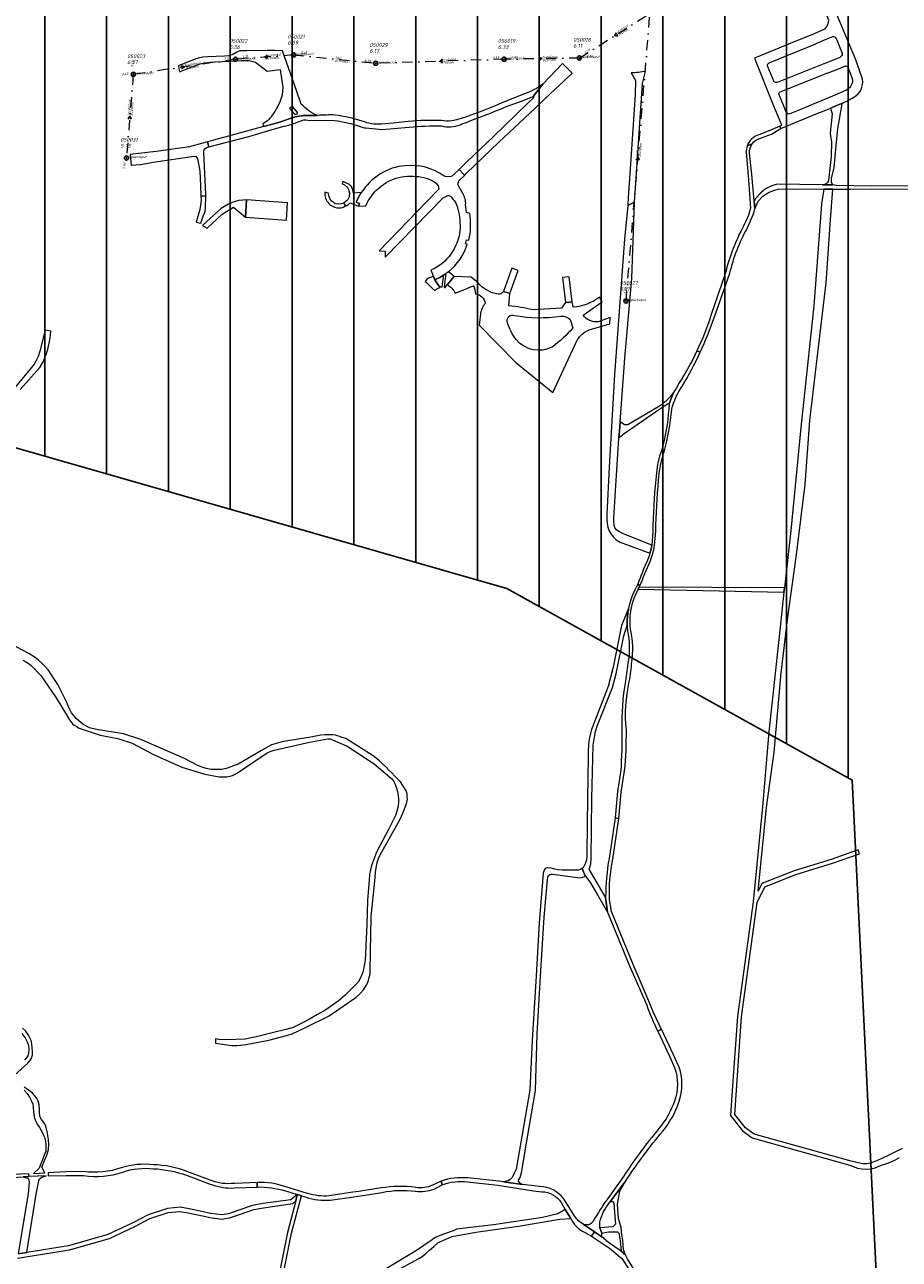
# Model space of a CAD drawing. Extents: x 148869 to 161638, y 453607 to 469810.
# Tile 141 of 256: x 151730 to 152154, y 462735 to 463334. Entities that reach past the tile are written whole.
import ezdxf

# ---------------------------------------------------------------- set-up
doc = ezdxf.new("R2010")
doc.units = 0
doc.header["$PDMODE"] = 32
doc.header["$PDSIZE"] = 2
doc.linetypes.add('RI-VWA', pattern=[11, 5, -3, 0, -3])
doc.layers.get('0').update_dxf_attribs({"linetype": 'CONTINUOUS'})
doc.layers.get('DEFPOINTS').update_dxf_attribs({"linetype": 'CONTINUOUS'})
doc.layers.add('2024', color=160, linetype='CONTINUOUS')
doc.layers.add('2024 hatch', color=160, linetype='CONTINUOUS')
for name, color, linetype, lineweight in [('B-OI-RI-STROOMRICHTING-S', 252, 'CONTINUOUS', 25), ('B-OI-RI-VWA-BOB-T18', 34, 'CONTINUOUS', 18), ('B-OI-RI-VWA-DIAMETER-T18', 34, 'CONTINUOUS', 18), ('B-OI-RI-VWA-MATERIAAL-T18', 34, 'CONTINUOUS', 18), ('B-OI-RI-VWA_PUTDEKSELHOOGTE-T25', 34, 'CONTINUOUS', 25), ('B-OI-RI-VWA_PUTNUMMER-T25', 34, 'CONTINUOUS', 25), ('B-OI-RI-VWA_RIOOLPUT-S', 34, 'CONTINUOUS', 25), ('B-OI-RI-VWA_TRANSPORTLEIDING-G', 34, 'RI-VWA', 18), ('B-RO-VH-VERHARDING_ASFALT-GV', 251, 'CONTINUOUS', 18), ('B-RO-VH-VERHARDING_FUNDERING_ZAND-GV', 251, 'CONTINUOUS', 18), ('B-RO-VH-VERHARDING_HALFVERHARDING-GV', 251, 'CONTINUOUS', 18), ('B-RO-VH-VERHARDING_HALFVERHARDING_GRIND-GV', 251, 'CONTINUOUS', 18)]:
    doc.layers.add(name, color=color, linetype=linetype, lineweight=lineweight)
doc.styles.add('NLCS-ISO-M500-T18_CURSIEF', font='NLCS-ISO.ttf', dxfattribs={"oblique": 15, "height": 0.9})
doc.styles.add('NLCS-ISO-M750-T25_CURSIEF', font='NLCS-ISO.ttf', dxfattribs={"oblique": 15, "height": 1.875})

# ---------------------------------------------------------------- blocks, each defined once
blk = doc.blocks.new('ACMAP_ANN_TEMPLATE_vwa-diam')
at = {"color": 0, "linetype": 'ByBlock', "style": 'NLCS-ISO-M500-T18_CURSIEF', "oblique": 15}
blk.add_attdef('vwa-diam', (0.3, -1.3), '', height=1.2, dxfattribs=at)
blk = doc.blocks.new('ACMAP_ANN_TEMPLATE_vwa-materiaal')
at = {"color": 0, "linetype": 'ByBlock', "style": 'NLCS-ISO-M500-T18_CURSIEF', "oblique": 15}
blk.add_attdef('vwa-mat', (0.3, 0.2), '', height=1.2, dxfattribs=at)
blk = doc.blocks.new('ACMAP_ANN_TEMPLATE_vwa-nap-l')
at = {"color": 0, "linetype": 'ByBlock', "style": 'NLCS-ISO-M500-T18_CURSIEF', "oblique": 15}
blk.add_attdef('vwa-nap-l', (3.3, 0.2), '', height=1.2, dxfattribs=at)
blk = doc.blocks.new('ACMAP_ANN_TEMPLATE_vwa-nap-r')
at = {"color": 0, "linetype": 'ByBlock', "style": 'NLCS-ISO-M500-T18_CURSIEF', "oblique": 15}
blk.add_attdef('vwa-nap-r', (-5.6, 0.2), '', height=1.2, dxfattribs=at)
blk = doc.blocks.new('ACMAP_ANN_TEMPLATE_type knoop')
at = {"layer": 'DEFPOINTS', "style": 'NLCS-ISO-M500-T18_CURSIEF', "oblique": 15}
blk.add_attdef('type_knoop', (0, 0), '', height=1.2, dxfattribs=at)
blk = doc.blocks.new('ACMAP_ANN_TEMPLATE_vwa-puth')
at = {"color": 0, "linetype": 'ByBlock', "style": 'NLCS-ISO-M750-T25_CURSIEF', "oblique": 15}
blk.add_attdef('vwa-puth', (-3, 5), '', height=1.88, dxfattribs=at)
blk = doc.blocks.new('ACMAP_ANN_TEMPLATE_vwa-putnr')
at = {"color": 0, "linetype": 'ByBlock', "style": 'NLCS-ISO-M750-T25_CURSIEF', "oblique": 15}
blk.add_attdef('vaw-putnr', (-3, 7.9), '', height=1.88, dxfattribs=at)

msp = doc.modelspace()

# ---------------------------------------------------------------- hatches: boundary and pattern name
at = {"layer": '2024 hatch'}
h = msp.add_hatch(dxfattribs=at)
h.set_pattern_fill('ANSI31', color=256, scale=29.988, angle=45)
h.set_pattern_definition([(90, (0, 0), (-29.988, 0), [])])
h.paths.add_polyline_path([(153060.97, 462471.33), (152787.39, 462332.45), (152683.96, 462314.58), (152571.59, 462395.32), (152563.82, 462406.18), (152398.44, 462422.66), (152151.13, 462555.77), (152130.97, 462967.46), (151963.51, 463060.43), (151619.43, 463158.93), (151635.54, 463357.09), (152009.16, 463977.93), (152157.72, 463944.62), (152280.12, 463919.12), (152508.66, 464143.59), (152698.68, 463896.62), (152536.72, 463732.43), (152656.87, 463588.89), (152658.63, 463316.61), (152691.32, 463187.08), (152688.32, 463085.82), (152689.17, 463075.64), (152721.38, 462998.51), (152757.48, 462725.88), (152775.44, 462698.77), (152933.57, 462680.1)])

# ---------------------------------------------------------------- linework, layer by layer
at = {"layer": '2024', "flags": 128}
msp.add_lwpolyline([(152151.13, 462555.77), (152130.97, 462967.46), (151963.51, 463060.43), (151619.43, 463158.93)], dxfattribs=at)
at = {"layer": 'B-OI-RI-STROOMRICHTING-S', "color": 251}
for points in [[(152016.62, 463330.06), (152015.79, 463328.68), (152017.39, 463328.84)], [(151847.3, 463319.11), (151845.92, 463318.29), (151847.39, 463317.67)], [(151805.48, 463314.06), (151807.01, 463313.55), (151805.68, 463312.63)], [(151932.35, 463317.04), (151930.92, 463316.28), (151932.39, 463315.6)], [(151978.92, 463318.24), (151980.38, 463317.54), (151978.95, 463316.8)], [(151779.71, 463288.21), (151780.55, 463289.59), (151781.14, 463288.1)], [(152026.27, 463268.34), (152027.1, 463269.72), (152027.7, 463268.23)]]:
    msp.add_lwpolyline(points, dxfattribs=at)
at = {"layer": 'B-OI-RI-VWA_RIOOLPUT-S'}
for p in [(151860.01, 463319.34), (151831.82, 463317.23), (151899.79, 463315.3), (151962.08, 463317.25), (151998.68, 463317.83), (151782.2, 463309.88), (151778.9, 463269.3), (152021.3, 463199.91)]:
    msp.add_point(p, dxfattribs=at)
at = {"layer": 'B-OI-RI-VWA_TRANSPORTLEIDING-G', "color": 251}
for p, q in [((151998.68, 463317.83), (152032.91, 463339.53)), ((152021.3, 463199.91), (152032.91, 463339.53)), ((151860.01, 463319.34), (151831.82, 463317.23)), ((151860.01, 463319.34), (151899.79, 463315.3)), ((151831.82, 463317.23), (151782.2, 463309.88)), ((151962.08, 463317.25), (151899.79, 463315.3)), ((151998.68, 463317.83), (151962.08, 463317.25)), ((151782.2, 463309.88), (151778.9, 463269.3))]:
    msp.add_line(p, q, dxfattribs=at)
at = {"layer": 'B-RO-VH-VERHARDING_ASFALT-GV', "flags": 128}
for points in [[(152136.06, 463307.6), (152132.81, 463316.92), (152122.02, 463342.83), (152117.58, 463341.02), (152118.04, 463339.27), (152118.72, 463338.44), (152119.56, 463336.37)], [(152117.53, 463331.8), (152112.55, 463329.64), (152100.98, 463324.91), (152083.59, 463317.77), (152092.55, 463295.43), (152096.4, 463286.23), (152096.65, 463285.36), (152096.58, 463285.07), (152095.97, 463284.74), (152096.43, 463283.6), (152114.37, 463291.03), (152117.38, 463292.28), (152120.46, 463293.51), (152125.08, 463295.37)], [(152090.68, 463315.46), (152113.35, 463324.79), (152113.51, 463324.85), (152118.35, 463326.92), (152121.67, 463328.25)], [(152122.95, 463327.67), (152123.51, 463326.7), (152126.02, 463320.59), (152126.21, 463319.98)], [(152093.15, 463306.32), (152089.93, 463314.06)], [(152125.08, 463318.15), (152117.39, 463314.97), (152117.34, 463314.95), (152094.57, 463306.03)], [(152096.05, 463301.48), (152119.2, 463310.57), (152119.36, 463310.63), (152123.53, 463312.23), (152127.5, 463313.86)], [(152128.95, 463313.43), (152130.1, 463310.41), (152131.2, 463307.3), (152131.22, 463306.91)], [(151962.87, 463294.11), (151969.59, 463296.54), (151974.22, 463298.36), (151976.22, 463299.18), (151980.95, 463305.15)], [(152127.75, 463302.1), (152123.7, 463300.24), (152123.52, 463300.2), (152123.47, 463300.18), (152109.89, 463294.54), (152104.77, 463292.37), (152100.84, 463290.7)], [(151972.1, 463300.4), (151961.85, 463296.4), (151961.46, 463296.23), (151961.07, 463296.06)], [(152099.23, 463291.21), (152095.5, 463300.52)], [(151850.35, 463285.92), (151845.39, 463284.58), (151826.59, 463279.5), (151822.31, 463278.26), (151820.11, 463277.63), (151818.26, 463277.13), (151818.88, 463274.73), (151838.24, 463279.73), (151849.64, 463283.17), (151855.41, 463284.77), (151857.63, 463285.31), (151863.14, 463287.26)], [(151866.95, 463287.74), (151879.86, 463287.56)], [(151894.33, 463283.98), (151895.09, 463283.9), (151901.51, 463283.28), (151903.36, 463283.1), (151904.71, 463283.26), (151908.5, 463283.71), (151915.99, 463284.35)], [(151915.61, 463287.07), (151908.37, 463286.28), (151904.49, 463285.97), (151902.58, 463285.81)], [(151901.87, 463261.46), (151899.82, 463260.03), (151898.69, 463259.15), (151897.62, 463258.21), (151896.59, 463257.22), (151895.63, 463256.17)], [(151911.04, 463259.91), (151911.06, 463259.91)], [(151940.11, 463258.22), (151943.03, 463260.92), (151942.8, 463261.17), (151940.34, 463263.82), (151940.32, 463263.81), (151940.15, 463263.65), (151936.55, 463260.3), (151934.2, 463260.2)], [(151930.41, 463254.19), (151929.54, 463253.17), (151901.48, 463224.2), (151904.42, 463224.18), (151904.42, 463221.25), (151932.55, 463250.06), (151934.5, 463250.95)], [(151941.9, 463252.41), (151940, 463255.89)], [(151890.42, 463247.91), (151892, 463247.29), (151891.53, 463245.97), (151895, 463246.04)], [(151945.47, 463242.36), (151943.85, 463242.9), (151943.48, 463246.71)], [(151944.29, 463227.46), (151944, 463227.54), (151943.36, 463227.74), (151943.89, 463229.57), (151945.02, 463229.4)], [(151926.98, 463215.03), (151926.66, 463214.86), (151927.86, 463211.81), (151928.52, 463210.2), (151928.83, 463210.34)], [(151935.21, 463214.2), (151935.25, 463214.23)]]:
    msp.add_lwpolyline(points, dxfattribs=at)
at = {"layer": 'B-RO-VH-VERHARDING_ASFALT-GV'}
for points in [[(152119.56, 463336.37, -0.203269), (152117.53, 463331.8)], [(152121.67, 463328.25, -0.323094), (152122.95, 463327.67)], [(152126.21, 463319.98, -0.230247), (152125.08, 463318.15)], [(152089.93, 463314.06, -0.320077), (152090.68, 463315.46)], [(152127.5, 463313.86, -0.363401), (152128.95, 463313.43)], [(152131.22, 463306.91, -0.286011), (152127.75, 463302.1)], [(152131.87, 463298.83, 0.30846), (152136.06, 463307.6)], [(151980.95, 463305.15, -0.063264), (151972.1, 463300.4)], [(152094.57, 463306.03, -0.222054), (152093.15, 463306.32)], [(152095.5, 463300.52, -0.201364), (152096.05, 463301.48)], [(151961.07, 463296.06, -0.023614), (151941.3, 463288.53)], [(152125.08, 463295.37, 0.004202), (152126.25, 463295.89)], [(152126.25, 463295.89, 0.008458), (152128.15, 463296.81)], [(152128.15, 463296.81, 0.016074), (152131.87, 463298.83)], [(151865.85, 463289.94, 0.083887), (151857.83, 463288.33)], [(151871.65, 463289.95, -0.028252), (151865.85, 463289.94)], [(151880.12, 463290.17, 0.028452), (151871.65, 463289.95)], [(151893.24, 463287.23, 0.046435), (151880.12, 463290.17)], [(151942, 463285.98, 0.010404), (151962.87, 463294.11)], [(152100.84, 463290.7, -0.26217), (152099.23, 463291.21)], [(151857.83, 463288.33, -0.026478), (151850.35, 463285.92)], [(151863.14, 463287.26, -0.147465), (151866.95, 463287.74)], [(151879.86, 463287.56, -0.050123), (151892.34, 463284.62)], [(151892.34, 463284.62, 0.020056), (151894.33, 463283.98)], [(151902.58, 463285.81, -0.124246), (151893.24, 463287.23)], [(151931.76, 463287.48, 0.031411), (151915.61, 463287.07)], [(151915.99, 463284.35, -0.024875), (151931.79, 463284.89)], [(151941.3, 463288.53, -0.142157), (151931.76, 463287.48)], [(151931.79, 463284.89, 0.154908), (151940.8, 463285.45)], [(151940.8, 463285.45, 0.021177), (151942, 463285.98)], [(151914.07, 463265.47, 0.137643), (151902.2, 463261.6)], [(151932.93, 463260.67, 0.184643), (151914.07, 463265.47)], [(151895, 463246.04, -0.227278), (151911.04, 463259.91)], [(151902.2, 463261.6, -0.00885), (151901.87, 463261.46)], [(151911.06, 463259.91, -0.095866), (151922.14, 463260.06)], [(151922.14, 463260.06, -0.069061), (151926.36, 463258.77)], [(151934.2, 463260.2, -0.137328), (151932.93, 463260.67)], [(151895.63, 463256.17, -0.010687), (151892.82, 463252.61)], [(151926.36, 463258.77, -0.049997), (151929.12, 463257.13)], [(151929.12, 463257.13, -0.247107), (151930.41, 463254.19)], [(151940, 463255.89, -0.156397), (151940.11, 463258.22)], [(151892.82, 463252.61, 0.037748), (151890.42, 463247.91)], [(151934.5, 463250.95, -0.313907), (151936.06, 463250.73)], [(151936.06, 463250.73, -0.148164), (151939.73, 463244.48)], [(151943.48, 463246.71, 0.164109), (151941.9, 463252.41)], [(151939.73, 463244.48, -0.080018), (151940.69, 463234)], [(151945.02, 463229.4, 0.097659), (151945.47, 463242.36)], [(151940.69, 463234, -0.262767), (151926.98, 463215.03)], [(151935.25, 463214.23, 0.146937), (151944.29, 463227.46)], [(151928.83, 463210.34, 0.035093), (151932.88, 463212.56)], [(151932.88, 463212.56, 0.009032), (151933.88, 463213.23)], [(151933.88, 463213.23, 0.012231), (151935.21, 463214.2)]]:
    msp.add_lwpolyline(points, format="xyb", dxfattribs=at)
at = {"layer": 'B-RO-VH-VERHARDING_ASFALT-GV', "flags": 128}
for points in [[(151989.07, 463304.66), (151991.16, 463306.58), (151995.23, 463310.52), (151990.53, 463315.11), (151980.95, 463305.15), (151976.22, 463299.18), (151976.55, 463298.66), (151973.67, 463295.85), (151956.95, 463279.77), (151944.07, 463267.47), (151941.9, 463265.3), (151940.34, 463263.82), (151942.8, 463261.17), (151943.03, 463260.92), (151943.89, 463261.92), (151959.52, 463276.94), (151976.98, 463293.36), (151982.01, 463298.23)], [(151780.75, 463271.07), (151781.26, 463265.88), (151785.74, 463266.22), (151792.94, 463267.49), (151810.68, 463270.08), (151812.48, 463270.13), (151812.92, 463269.78), (151813.33, 463269.12), (151814.42, 463262.97), (151814.76, 463255.91), (151815, 463250.84), (151817.46, 463250.95), (151817.49, 463251.54), (151816.46, 463272.05), (151816.51, 463272.72), (151816.62, 463273.26), (151816.97, 463273.76), (151817.54, 463274.22), (151818.28, 463274.58), (151818.88, 463274.73), (151818.26, 463277.13), (151809.54, 463274.81), (151793.35, 463272.49), (151784.75, 463271.51), (151782.03, 463271.2)], [(151812.71, 463238.22), (151815.03, 463237.77), (151816.15, 463241.08), (151816.71, 463242.6), (151817.04, 463243.59), (151817.23, 463244.85), (151817.46, 463250.95), (151815, 463250.84), (151815.1, 463248.85), (151814.43, 463244.3)], [(151856.49, 463239.16), (151857.11, 463247.6), (151837.22, 463249.07), (151836.6, 463240.63)]]:
    msp.add_lwpolyline(points, close=True, dxfattribs=at)
at = {"layer": 'B-RO-VH-VERHARDING_FUNDERING_ZAND-GV', "flags": 128}
for points in [[(151854.56, 463321.24), (151850.71, 463321.53), (151847.45, 463321.54), (151837.3, 463321.34), (151835.81, 463321.34), (151833.94, 463321.24), (151832.42, 463320.74), (151830.56, 463319.52), (151828.45, 463318.86), (151826.46, 463318.7), (151818.37, 463318.41), (151815.93, 463318.24), (151814.41, 463317.99), (151812.61, 463317.37), (151804.17, 463314), (151804.57, 463311.11), (151811.95, 463313.99), (151814.69, 463314.99), (151816.6, 463315.49), (151819.37, 463315.75), (151821.82, 463315.92), (151821.97, 463315.93), (151825.02, 463316.09), (151832.15, 463316.47), (151834.69, 463316.61), (151835.56, 463316.66), (151836.95, 463316.68), (151838.24, 463316.56), (151841.5, 463315.76), (151847.11, 463311.42), (151853.48, 463312.32), (151854.71, 463303.58), (151854.51, 463299.99)], [(151863.73, 463295.51), (151861.33, 463302.06), (151854.56, 463321.24)], [(152022.2, 463246.32), (152025.45, 463247.93), (152025.46, 463248.24), (152025.52, 463249.93), (152029.33, 463305.53), (152030.77, 463311.35)], [(152023.86, 463310.59), (152025.9, 463306.92), (152025.7, 463300.11), (152023.55, 463268.7), (152022.33, 463249.96), (152022.24, 463246.66), (152022.2, 463246.32)], [(152125.08, 463295.37), (152120.46, 463293.51), (152121.34, 463290.72), (152120.27, 463281.39), (152120.46, 463279.93), (152120.99, 463277.15), (152120.78, 463269.97), (152119.76, 463260.01), (152119.31, 463257.95), (152119.11, 463257.45), (152118.56, 463256.9), (152117.67, 463256.53), (152116.66, 463256.35), (152121.59, 463256.27), (152120.95, 463257.38), (152121.01, 463259.34), (152122.21, 463264.64), (152123.49, 463277.14), (152124.12, 463283.45), (152126.19, 463295.54), (152126.25, 463295.89)], [(151860.79, 463290.39), (151858.57, 463292.83)], [(151859.42, 463294.1), (151861.76, 463291.37)], [(151845.01, 463285.85), (151845.39, 463284.58), (151850.35, 463285.92)], [(152155.23, 462788.63), (152148.81, 462785.54), (152145.47, 462783.82), (152142.89, 462782.66), (152140.47, 462781.79), (152138.32, 462781.29), (152136.19, 462781.31), (152130.45, 462782.6), (152083.4, 462795.7), (152079.18, 462798.78), (152074.01, 462805.28), (152077.33, 462852.58), (152084.87, 462908.02), (152088.7, 462915.65), (152103.6, 462921.59), (152121.51, 462927.1), (152134.61, 462931.76), (152133.94, 462933.65), (152120.88, 462929), (152102.93, 462923.47), (152087.25, 462917.22), (152085.43, 462913.59), (152089.49, 462954.23), (152093.2, 462980.97), (152096.55, 463019.52), (152099.87, 463046.6), (152103.83, 463075.7), (152108.26, 463110.84), (152110.49, 463141.93), (152114.63, 463177.47), (152118.35, 463208.71), (152120.51, 463239.38), (152121.68, 463254.19), (152117.21, 463254.22), (152116.17, 463246.9), (152112.46, 463197.54), (152106.14, 463138.62), (152101.28, 463088.62), (152098.16, 463060.7), (152097.93, 463058.68), (152096.04, 463041.72), (152090.62, 462990.93), (152087.5, 462954.45), (152082.9, 462908.42), (152075.34, 462852.78), (152072.98, 462819.1), (152071.96, 462804.64), (152077.79, 462797.33), (152082.52, 462793.87), (152129.91, 462780.67), (152133.59, 462779.23), (152135.75, 462778.86), (152138.49, 462778.75), (152140.16, 462778.88), (152142.12, 462779.34), (152145.32, 462780.59), (152148.36, 462781.53), (152151.65, 462783.09), (152154.06, 462784.4)], [(152165.11, 463255.89), (152140.35, 463255.69), (152123.23, 463256.02), (152121.59, 463256.27), (152116.66, 463256.35), (152094.69, 463256.56), (152091.98, 463255.8), (152089.01, 463254.28), (152086.49, 463252.33), (152084.2, 463249.89), (152083.46, 463248.55), (152083.79, 463244.62), (152085.46, 463248.37), (152087.69, 463250.8), (152090.71, 463252.8), (152093.32, 463253.76), (152095.33, 463254.27), (152098.44, 463254.33), (152117.21, 463254.22), (152121.68, 463254.19), (152130.1, 463254.14), (152161.79, 463254.39)], [(152033.84, 463081.38), (152020.36, 463086.72), (152018.14, 463087.86), (152016.89, 463088.81), (152015.93, 463089.89), (152015.48, 463091.36), (152015.33, 463092.98), (152015.32, 463094.77), (152016.52, 463112.84), (152017.88, 463133.37), (152018.23, 463138.76), (152018.41, 463141.29), (152020.65, 463172.19), (152024.17, 463210.82), (152025.45, 463247.93), (152022.2, 463246.32), (152020.57, 463230), (152015.71, 463164.29), (152013.12, 463119.34), (152012.02, 463096.27), (152012.05, 463093.82), (152012.15, 463091.95), (152012.52, 463090.11), (152013.13, 463088.38), (152014.08, 463086.72), (152015.04, 463085.42), (152016.5, 463084.01), (152018.39, 463082.85), (152032.92, 463077.65)], [(151727.36, 463157.02), (151736.85, 463167.74), (151738.27, 463170.12), (151739.06, 463172.06), (151739.87, 463174.01), (151740.7, 463176.49), (151741.42, 463179.4), (151741.91, 463182.04), (151741.99, 463183.4), (151742, 463183.53), (151742.18, 463185.35), (151739.39, 463185.79), (151736.82, 463175.55), (151736.01, 463173), (151735.06, 463171.02), (151734.1, 463169.31), (151732.87, 463167.61), (151720.2, 463152.43)], [(152038.11, 463147.88), (152041.79, 463150.18), (152042.24, 463150.01), (152044.27, 463155.48)], [(152037.48, 463148.9), (152022.16, 463139.88), (152020.52, 463139.92), (152018.41, 463141.29), (152018.23, 463138.76), (152017.88, 463133.37), (152018.77, 463134.29), (152020.37, 463135.68), (152038.11, 463147.88)], [(152027.16, 463060.14), (152097.93, 463058.68), (152098.16, 463060.7), (152027.67, 463061.11)], [(152022.55, 463050.77), (152019.1, 463042.52), (152015.11, 463022.32), (152012.62, 463012.85), (152005.68, 462994.95), (152005.11, 462993.61), (152004.5, 462992.08), (152004.01, 462990.13), (152003.44, 462987.26), (152003.04, 462984.74), (152002.89, 462981.55), (152002.84, 462978.5), (152002.54, 462958.65), (152002.31, 462932.3), (152002.29, 462930.38), (152002.18, 462928.85), (152001.7, 462927.22), (152000.89, 462925.57), (152000.08, 462924.6), (152001.54, 462921.04)], [(152001.54, 462921.04), (152003.76, 462918.04), (152007.52, 462911.84), (152012.32, 462903.38), (152011.4, 462910.64), (152003.39, 462924.18), (152003.67, 462925.05), (152004.15, 462926.91), (152004.38, 462929.45), (152004.7, 462958.58), (152005.34, 462984.44), (152005.78, 462987.25), (152006.08, 462989.28), (152006.55, 462991.12), (152007.46, 462994.04), (152014.79, 463012.45), (152016.49, 463019.1), (152020.27, 463037.53), (152021.82, 463042.63)], [(151728.66, 463025.73), (151730.14, 463024.87), (151731.77, 463023.81), (151732.86, 463022.87), (151737.38, 463018.15), (151744.79, 463007.43), (151751.24, 462996.74), (151752.17, 462995.42), (151752.76, 462994.76), (151753.54, 462994.17), (151754.68, 462993.43), (151755.87, 462992.72), (151766.13, 462989.27), (151774.77, 462987.6), (151781.59, 462985.32), (151792.08, 462979.96), (151805.84, 462973.77), (151816.99, 462970.37), (151823.88, 462969.04), (151825.8, 462969.02), (151827.62, 462969.06), (151829.16, 462969.33), (151830.32, 462969.76), (151831.3, 462970.15), (151832.8, 462971.03), (151847.14, 462980.65), (151848.59, 462981.3), (151850.51, 462981.96), (151867.78, 462985.84), (151876.64, 462987.48), (151877.72, 462987.42), (151879.24, 462986.89), (151886, 462983.91), (151899.11, 462975.41), (151907.65, 462968.06), (151908.68, 462966.83), (151909.28, 462965.42), (151909.8, 462964.06), (151910.42, 462961.95), (151910.78, 462960.19), (151910.96, 462958.01), (151910.93, 462956.52), (151910.55, 462954.16), (151910.11, 462952.4), (151909.44, 462950.29), (151906.01, 462943.44), (151900.18, 462932.49), (151897.74, 462925.96), (151897.26, 462923.92), (151896.82, 462921.58), (151896.61, 462919.12), (151895.86, 462909.09), (151895.52, 462897.19), (151894.77, 462880.09), (151894.26, 462877.26), (151893.7, 462874.79), (151893.22, 462873.5), (151892.32, 462871.14), (151891.27, 462869.44), (151885.04, 462863.11), (151881.67, 462860.12), (151875.6, 462855.97), (151871.65, 462853.69), (151867.71, 462851.41), (151863.73, 462849.43), (151859.76, 462847.44), (151856.27, 462846.5), (151849.66, 462844.77), (151846.39, 462843.95), (151843.97, 462843.32), (151836.45, 462841.8), (151827.63, 462841.41), (151823.76, 462841.62), (151822.18, 462841.87), (151822.03, 462839.74), (151829.85, 462838.7), (151832.51, 462838.72), (151834.39, 462838.79), (151837, 462839.17), (151848.02, 462841.32), (151858.91, 462844.26), (151866.08, 462847.51), (151877.24, 462853.09), (151886.57, 462859.54), (151890.21, 462861.99), (151892.14, 462863.8), (151893.88, 462865.75), (151895.2, 462867.74), (151896.23, 462869.63), (151896.7, 462871.64), (151897.1, 462873.47), (151897.19, 462875.36), (151897.42, 462892.72), (151897.41, 462895.47), (151897.57, 462898.05), (151897.62, 462901.28), (151899.47, 462918.44), (151899.7, 462922.67), (151900.07, 462924.86), (151900.51, 462927.45), (151901.13, 462929.39), (151901.95, 462931.21), (151910.1, 462945.52), (151911.63, 462948.56), (151912.96, 462951.42), (151914.42, 462955.16), (151914.91, 462956.69), (151915.18, 462958.22), (151915.16, 462959.49), (151915.07, 462960.83), (151914.55, 462962.28), (151911.8, 462966.66), (151910.52, 462967.99), (151909.16, 462969.37), (151907.64, 462970.96), (151906.23, 462972.35), (151904.85, 462973.7), (151903.02, 462975.52), (151901.69, 462976.79), (151900.24, 462977.98), (151898.68, 462979.21), (151885.34, 462987.72), (151883.5, 462988.2), (151882.24, 462988.67), (151880.3, 462989.2), (151879.02, 462989.37), (151876.81, 462989.4), (151875.2, 462989.38), (151873.14, 462989.23), (151868.42, 462988.37), (151855.03, 462986.11), (151852.63, 462985.62), (151850.97, 462985.09), (151849.21, 462984.62), (151844.5, 462981.82), (151833.04, 462975.16), (151827.27, 462973.03), (151824.97, 462972.63), (151819.77, 462972.56), (151817.74, 462973.01), (151815.92, 462973.55), (151814.75, 462974.03), (151813.56, 462974.54), (151807.08, 462977.99), (151785.91, 462987.16), (151777.48, 462989.88), (151764.32, 462992.09), (151761.02, 462992.81), (151759.48, 462993.57), (151757.7, 462994.54), (151755.82, 462996.2), (151754.55, 462997.4), (151753.37, 462998.78), (151752.3, 463000.15), (151751.39, 463001.74), (151750.59, 463003.49), (151749.75, 463005.47), (151745.63, 463013.85), (151740.99, 463020.91), (151739.43, 463022.58), (151737.86, 463024.17), (151736.28, 463025.66), (151734.58, 463026.95), (151731.59, 463028.9), (151725.37, 463032.2)], [(151724.52, 462824.27), (151731.03, 462830.07), (151732.02, 462831.19), (151732.85, 462832.61), (151733.32, 462834.1), (151733.37, 462835.67), (151732.98, 462839.51), (151732.59, 462841.15), (151732.02, 462842.4), (151731.29, 462843.68), (151729.89, 462845.73), (151728.43, 462847.15)], [(151728.21, 462844.51), (151729.7, 462842.45), (151730.77, 462840.44), (151731.33, 462838.65), (151731.53, 462836.68), (151731.44, 462834.81), (151731, 462833.72), (151730.27, 462832.56), (151729.38, 462831.53)], [(151729.31, 462816.95), (151730.75, 462815.47), (151731.88, 462813.66), (151732.89, 462811.69), (151733.39, 462810.16), (151733.56, 462808.54), (151733.78, 462806.7), (151733.96, 462805.23), (151734.32, 462803.5), (151734.97, 462801.84), (151735.92, 462800.01), (151736.67, 462798.82), (151737.43, 462797.69), (151738.03, 462796.66), (151738.53, 462795.52), (151739.13, 462794.14), (151739.68, 462792.23), (151739.83, 462790.6), (151739.84, 462789.11), (151739.74, 462787.47), (151739.28, 462786.24), (151736.58, 462779.15), (151733.78, 462776.58), (151739.28, 462776.82), (151737.85, 462779.62), (151739.11, 462782.83), (151740.33, 462785.52), (151741.08, 462788.24), (151741.31, 462790.6), (151741.11, 462793.13), (151740.49, 462796.95), (151739.89, 462798.89), (151739.22, 462800.74), (151737.74, 462802.73), (151737.08, 462803.91), (151736.67, 462805.63), (151736.63, 462807.41), (151736.49, 462809.84), (151735.99, 462811.61), (151735.2, 462813.21), (151734.48, 462814.31), (151733.34, 462815.57), (151732.27, 462816.41), (151730.22, 462817.87), (151729.22, 462818.47)], [(151725.99, 462735.44), (151751.26, 462739.48), (151770.62, 462745.05), (151782.94, 462750.87), (151790.17, 462754.71), (151799.17, 462757.68), (151804.84, 462758.17), (151808.88, 462757.47), (151816.54, 462755.87), (151819.39, 462755.23), (151825.11, 462754.45), (151828.91, 462755.01), (151833.67, 462756.73), (151840.64, 462759.08), (151845.34, 462759.99), (151859.61, 462761.97), (151861.07, 462763.32), (151861.65, 462766.39), (151858.71, 462763.86), (151845.01, 462761.96), (151840.13, 462761.02), (151833.01, 462758.62), (151828.42, 462756.96), (151825.1, 462756.47), (151819.74, 462757.2), (151816.97, 462757.83), (151809.26, 462759.43), (151804.93, 462760.18), (151798.77, 462759.65), (151789.38, 462756.55), (151782.04, 462752.66), (151769.91, 462746.93), (151750.83, 462741.44), (151730.54, 462738.2), (151726.42, 462737.54)], [(151897.3, 462722.59), (151920.79, 462735.4), (151922.39, 462736.27), (151924.38, 462737.85), (151925.9, 462739.36), (151927.97, 462741.18), (151929.97, 462742.96), (151932.42, 462744.07), (151934.92, 462745.22), (151936.92, 462745.96), (151948.47, 462748.15), (151969.14, 462750.95), (151989.21, 462754.39), (151994.53, 462754.76), (151991.78, 462759.13), (151988.25, 462757.05), (151980.73, 462755.27), (151956.98, 462751.65), (151939.07, 462749.6), (151937.36, 462748.77), (151933.23, 462747.32), (151928.71, 462745.44), (151926.76, 462744.14), (151919.57, 462739.23), (151888.72, 462720.67)]]:
    msp.add_lwpolyline(points, dxfattribs=at)
at = {"layer": 'B-RO-VH-VERHARDING_FUNDERING_ZAND-GV'}
for points in [[(152030.77, 463311.35, -0.02906), (152023.86, 463310.59)], [(151854.51, 463299.99, -0.086905), (151850.13, 463290.81)], [(151871.65, 463289.95, -0.119311), (151863.73, 463295.51)], [(152126.25, 463295.89, -0.004202), (152125.08, 463295.37)], [(151850.13, 463290.81, -0.140986), (151845.01, 463285.85)], [(151857.83, 463288.33, -0.083887), (151865.85, 463289.94)], [(151858.57, 463292.83, -0.960373), (151859.42, 463294.1)], [(151861.76, 463291.37, -0.587515), (151860.79, 463290.39)], [(151865.85, 463289.94, 0.028252), (151871.65, 463289.95)], [(151850.35, 463285.92, 0.026478), (151857.83, 463288.33)], [(152044.27, 463155.48, -0.088312), (152037.48, 463148.9)], [(152032.92, 463077.65, 0.0279), (152033.84, 463081.38)], [(152027.67, 463061.11, 0.008107), (152027.16, 463060.14)], [(152022.14, 463048.29, -0.016154), (152022.55, 463050.77)], [(152021.82, 463042.63, -0.048605), (152022.14, 463048.29)]]:
    msp.add_lwpolyline(points, format="xyb", dxfattribs=at)
at = {"layer": 'B-RO-VH-VERHARDING_FUNDERING_ZAND-GV', "flags": 128}
for points in [[(152000.08, 462924.6), (151999.19, 462924.08), (151998.25, 462923.79), (151990.36, 462923.82), (151988.52, 462923.93), (151986.77, 462924.29), (151984.89, 462924.67), (151983.59, 462924.82), (151982.82, 462924.81), (151981.98, 462924.54), (151981.52, 462923.78), (151981.03, 462922.37), (151979.11, 462898.2), (151977.7, 462872.46), (151975.82, 462841.3), (151974.61, 462817.07), (151967.92, 462778.72), (151967.23, 462777.03), (151966.58, 462775.65), (151965.85, 462774.43), (151964.98, 462773.54), (151964.12, 462772.98), (151961.9, 462772.48), (151970.99, 462771.29), (151969.96, 462771.94), (151968.99, 462772.98), (151969.9, 462774.65), (151970.57, 462776.82), (151973.59, 462795.21), (151977.35, 462816.91), (151978.15, 462844.47), (151979.93, 462874.98), (151981.65, 462900.97), (151983.21, 462919.04), (151983.27, 462920.41), (151983.64, 462921.15), (151984.27, 462921.58), (151984.93, 462921.81), (151985.57, 462921.79), (151986.95, 462921.61), (151998.87, 462920.01), (152000.31, 462920.42), (152001.16, 462920.75), (152001.54, 462921.04)], [(151728.71, 462774.91), (151730.44, 462774.52), (151731.15, 462774.14), (151731.6, 462773.49), (151731.7, 462772.56), (151731.16, 462766.94), (151726.42, 462737.54), (151730.54, 462738.2), (151735.06, 462766.48), (151736.36, 462772.97), (151736.74, 462773.98), (151737.12, 462774.38), (151737.84, 462774.84), (151739.95, 462775.37), (151731.58, 462775.09)], [(152008.57, 462750.2), (152009.57, 462747.62), (152012.82, 462748.34), (152017.13, 462748.25), (152017.84, 462747.62), (152018.47, 462743.9), (152018.97, 462738.87), (152021.08, 462737.15), (152020.13, 462739.69), (152019.66, 462744.02), (152019.1, 462748.14), (152018.87, 462750.55), (152017.69, 462754.59), (152017.18, 462761.68), (152017.45, 462763.53), (152018.28, 462767.98), (152020.97, 462772.79), (152013.49, 462762.61), (152014.58, 462763.07), (152015.33, 462762.22), (152015.87, 462755.64), (152016.24, 462751.99), (152014.9, 462750.64)], [(151863.77, 462765.76), (151861.65, 462766.39), (151861.07, 462763.32), (151857.07, 462748), (151841.32, 462669.27), (151839.36, 462662.92), (151832.51, 462621.18), (151831.85, 462617.18), (151817.47, 462529.56), (151823.58, 462525.91), (151822.79, 462528.62), (151822.45, 462532.67), (151822.61, 462535.99), (151832.14, 462597.05), (151833.45, 462606.41), (151834.67, 462614.22), (151836.36, 462624.99), (151843.03, 462667.58), (151851.96, 462712.24), (151852.36, 462714.25), (151859.02, 462747.55)]]:
    msp.add_lwpolyline(points, close=True, dxfattribs=at)
at = {"layer": 'B-RO-VH-VERHARDING_HALFVERHARDING-GV', "flags": 128}
for points in [[(151888.04, 463255.45), (151887.71, 463255.87), (151887.39, 463256.13), (151887.07, 463256.35), (151886.73, 463256.55), (151886.35, 463256.77), (151885.95, 463257), (151885.65, 463257.13), (151885.33, 463257.32), (151884.99, 463257.48), (151884.65, 463257.62), (151884.29, 463257.74), (151883.93, 463257.85), (151883.86, 463257.86), (151883.56, 463256.81), (151883.57, 463256.81), (151884.7, 463256.33), (151886.14, 463255.04), (151886.63, 463254.08), (151887.07, 463252.24), (151886.97, 463250.44), (151886.09, 463248.86), (151884.37, 463247.48), (151885.25, 463245.91)], [(151877, 463252.27), (151875.23, 463252.73)], [(151885.25, 463245.91), (151884.37, 463247.48)], [(151887.4, 463247.62), (151891.53, 463245.97)], [(151892.82, 463252.61), (151889, 463252.25)], [(151891.53, 463245.97), (151892, 463247.29), (151890.42, 463247.91)], [(151928.52, 463210.2), (151927.86, 463211.81)], [(151925.02, 463210.79), (151925.01, 463210.77), (151923.91, 463209.46), (151924.65, 463208.75), (151924.74, 463208.65), (151928.44, 463205.09)], [(151930.84, 463206.38), (151930.84, 463206.81), (151928.52, 463210.2)]]:
    msp.add_lwpolyline(points, dxfattribs=at)
at = {"layer": 'B-RO-VH-VERHARDING_HALFVERHARDING-GV'}
for points in [[(151889, 463252.25, 0.120909), (151888.04, 463255.45)], [(151875.23, 463252.73, 0.220882), (151877.05, 463247.25)], [(151884.37, 463247.48, -0.585253), (151877, 463252.27)], [(151877.05, 463247.25, 0.338463), (151885.25, 463245.91)], [(151885.25, 463245.91, 0.125626), (151887.4, 463247.62)], [(151890.42, 463247.91, -0.037748), (151892.82, 463252.61)], [(151925.97, 463211.1, -0.007578), (151925.02, 463210.79)], [(151927.86, 463211.81, -0.014403), (151925.97, 463211.1)], [(151928.44, 463205.09, -0.14792), (151930.84, 463206.38)]]:
    msp.add_lwpolyline(points, format="xyb", dxfattribs=at)
at = {"layer": 'B-RO-VH-VERHARDING_HALFVERHARDING_GRIND-GV', "flags": 128}
for points in [[(152096.43, 463283.6), (152095.97, 463284.74), (152091.12, 463282.74), (152085.68, 463280.58)], [(152086.48, 463278.93), (152091.87, 463280.96), (152096.43, 463283.6)], [(152079.65, 463272.08), (152080.52, 463260.8), (152081.63, 463244.96)], [(152082.57, 463276.26), (152080.02, 463275)], [(152080.02, 463275), (152082.57, 463276.26)], [(152083.46, 463248.55), (152082.38, 463261.28), (152081.17, 463271.67)], [(151815.86, 463236.5), (151818.06, 463235.3), (151825.28, 463242.01), (151830.86, 463245.51), (151836.6, 463240.63), (151837.22, 463249.07)], [(152083.79, 463244.62), (152083.46, 463248.55)], [(151823.37, 463243.54), (151815.86, 463236.5)], [(151928.83, 463210.34), (151928.52, 463210.2), (151930.84, 463206.81), (151932.13, 463206.83), (151932.88, 463212.56)], [(151933.88, 463213.23), (151933.04, 463206.85), (151933.05, 463206.45)], [(151933.42, 463206.35), (151934.58, 463207.76), (151937.86, 463211.76)], [(151949.47, 463208.69), (151946.08, 463211.53), (151937.86, 463211.76), (151934.58, 463207.76)], [(151937.86, 463211.76), (151935.68, 463213.82), (151935.25, 463214.23), (151935.21, 463214.2)], [(152069.66, 463214.13), (152062.45, 463192.82)], [(152064.26, 463192.25), (152071.67, 463213.39)], [(151938.32, 463203.75), (151945.09, 463206.37), (151945.05, 463206.46), (151947.31, 463207.35), (151947.39, 463207.16)], [(151964.38, 463197.56), (151964.93, 463203.59), (151961.89, 463204.61), (151961.08, 463203.68)], [(151995.67, 463196.93), (151995.13, 463199.57), (151991.98, 463199.22), (151989.95, 463196.43), (151975.99, 463195.59)], [(152000.46, 463192.98), (152009.77, 463199.49), (152008.45, 463201.81)], [(151949.99, 463188.18), (151967.84, 463170.07), (151985.73, 463155.57), (151997.65, 463180.89)], [(151994.21, 463190.93), (151995.56, 463186.99)], [(152003.37, 463185.94), (152013.36, 463188.89), (152013.65, 463192), (152007.7, 463189.77)], [(152057.27, 463175.09), (152055.71, 463175.74)], [(152055.71, 463175.74), (152057.27, 463175.09)], [(152044.27, 463155.48), (152042.24, 463150.01), (152042.01, 463147.6)], [(152035.07, 463081.24), (152035.75, 463088.23), (152035.82, 463091.3)], [(152034.33, 463091.12), (152034.24, 463087.87), (152033.84, 463081.38)], [(152026.94, 463062.54), (152027.99, 463061.68)], [(152027.99, 463061.68), (152026.94, 463062.54)], [(152018.71, 462972.2), (152017.17, 462961.87), (152015.95, 462949.08), (152017.78, 462948.77), (152018.98, 462961.61), (152020.58, 462971.96)], [(152014.82, 462929.08), (152017.78, 462948.77), (152015.95, 462949.08), (152013.07, 462929.49)], [(152011.4, 462910.64), (152012.32, 462903.38)], [(152032.9, 462859.03), (152024.71, 462878), (152014.31, 462903.76), (152014.14, 462904.78), (152013.31, 462909.29)], [(152012.32, 462903.38), (152023, 462877.34), (152031.35, 462858.32)], [(152036.72, 462845.62), (152038.49, 462846.53)], [(152046.8, 462828.86), (152044.3, 462834.15), (152038.49, 462846.53), (152036.72, 462845.62), (152042.41, 462833.48), (152044.88, 462828.02)], [(151758.1, 462777.5), (151749.52, 462777.41), (151740.87, 462776.88), (151740.91, 462775.41), (151749.63, 462775.67), (151758.04, 462775.56)], [(151808.04, 462775.7), (151819.08, 462771.62)], [(151819.54, 462773.35), (151808.65, 462777.38)], [(151979.48, 462770.24), (151976.66, 462770.55), (151970.99, 462771.29), (151961.9, 462772.48), (151959.61, 462772.78), (151944.51, 462774.4)], [(152019.31, 462773.96), (152012.43, 462764.48)], [(151831.46, 462769.58), (151842.39, 462770.02), (151842.31, 462772.21), (151831.42, 462771.8)], [(151842.31, 462772.21), (151842.39, 462770.02)], [(151855.99, 462768.1), (151861.65, 462766.39)], [(151866.66, 462766.9), (151856.3, 462770.1)], [(151902.47, 462769.55), (151891.57, 462767.91), (151888.67, 462767.5), (151877.33, 462765.69)], [(151928.12, 462769.03), (151932.13, 462771.01), (151931.54, 462772.88), (151927.32, 462770.96)], [(151931.54, 462772.88), (151932.13, 462771.01)], [(151944.45, 462772.49), (151959.07, 462770.92), (151976.41, 462768.2), (151980.49, 462767.74)], [(152013.49, 462762.61), (152020.97, 462772.79)], [(151861.65, 462766.39), (151863.77, 462765.76), (151866.03, 462765.08)], [(151877.73, 462763.7), (151889.22, 462765.17), (151902.95, 462767.42)], [(151989.79, 462762.44), (151991.78, 462759.13), (151994.53, 462754.76)], [(152000.77, 462748.25), (152004.59, 462746.11), (152006.05, 462748.25), (152000.49, 462752.02), (151998.38, 462753.44), (151996.44, 462755.7), (151991.11, 462764.29)], [(152000.49, 462752.02), (152006.05, 462748.25), (152009.58, 462745.85), (152009.57, 462747.62)], [(152009.57, 462747.62), (152008.57, 462750.2), (152008.55, 462752.99)], [(152036.4, 462711.09), (152034.71, 462713.95), (152032.62, 462717.16), (152024.57, 462730.98), (152022.02, 462735.12), (152021.08, 462737.15), (152018.97, 462738.87), (152012.83, 462743.16), (152009.58, 462745.85), (152006.05, 462748.25), (152004.59, 462746.11), (152013.2, 462740.42), (152019.3, 462735.35), (152020.52, 462733.41), (152022.84, 462729.76), (152031.95, 462713.82)]]:
    msp.add_lwpolyline(points, dxfattribs=at)
at = {"layer": 'B-RO-VH-VERHARDING_HALFVERHARDING_GRIND-GV'}
for points in [[(152085.68, 463280.58, 0.249687), (152080.02, 463275)], [(152082.57, 463276.26, -0.169113), (152086.48, 463278.93)], [(152080.02, 463275, 0.087473), (152079.65, 463272.08)], [(152081.17, 463271.67, -0.168862), (152082.57, 463276.26)], [(151837.22, 463249.07, 0.177094), (151823.37, 463243.54)], [(152081.63, 463244.96, -0.065074), (152078.29, 463236.3)], [(152080.22, 463235.39, 0.047429), (152083.79, 463244.62)], [(152078.29, 463236.3, 0.060751), (152069.66, 463214.13)], [(152071.67, 463213.39, -0.071642), (152080.22, 463235.39)], [(151932.88, 463212.56, -0.035093), (151928.83, 463210.34)], [(151935.21, 463214.2, -0.012231), (151933.88, 463213.23)], [(151933.05, 463206.45, -0.018763), (151933.42, 463206.35)], [(151934.58, 463207.76, -0.188816), (151938.32, 463203.75)], [(151947.39, 463207.16, -0.052244), (151948.26, 463203.48)], [(151958.49, 463203.39, -0.167156), (151949.47, 463208.69)], [(151948.26, 463203.48, -0.328077), (151953, 463198.85)], [(151961.08, 463203.68, -0.228958), (151958.49, 463203.39)], [(152008.45, 463201.81, -0.142915), (151995.67, 463196.93)], [(151950.61, 463193.61, -0.023583), (151949.99, 463188.18)], [(151953, 463198.85, 0.134957), (151950.61, 463193.61)], [(151963.75, 463189.41, -0.626068), (151967.15, 463192.95)], [(151975.99, 463195.59, 0.048813), (151964.38, 463197.56)], [(151968.1, 463181.1, -0.090216), (151963.75, 463189.41)], [(151967.15, 463192.95, 0.083828), (151989.7, 463192.61)], [(151989.7, 463192.61, -0.240818), (151994.21, 463190.93)], [(152007.7, 463189.77, -0.255712), (152000.46, 463192.98)], [(152062.45, 463192.82, -0.03319), (152055.71, 463175.74)], [(152057.27, 463175.09, 0.024354), (152064.26, 463192.25)], [(151985.52, 463177.61, -0.3502), (151968.1, 463181.1)], [(151995.56, 463186.99, -0.060072), (151985.52, 463177.61)], [(151997.65, 463180.89, -0.171143), (152003.37, 463185.94)], [(152055.71, 463175.74, -0.033238), (152046.77, 463159.71)], [(152048.65, 463158.69, 0.024309), (152057.27, 463175.09)], [(152043.47, 463147.38, -0.094707), (152048.65, 463158.69)], [(152046.77, 463159.71, -0.045881), (152044.27, 463155.48)], [(152042.01, 463147.6, -0.052377), (152038.45, 463127.31)], [(152039.76, 463126.79, 0.04483), (152043.47, 463147.38)], [(152038.45, 463127.31, 0.06507), (152036.06, 463116.46)], [(152037.38, 463116.12, -0.046693), (152039.76, 463126.79)], [(152036.06, 463116.46, 0.01962), (152034.33, 463091.12)], [(152035.82, 463091.3, -0.017731), (152037.38, 463116.12)], [(152033.84, 463081.38, -0.0279), (152032.92, 463077.65)], [(152032.98, 463073.57, 0.0687), (152035.07, 463081.24)], [(152031.63, 463074.13, 0.008614), (152026.94, 463062.54)], [(152027.99, 463061.68, -0.005561), (152032.98, 463073.57)], [(152032.92, 463077.65, -0.026938), (152031.63, 463074.13)], [(152026.94, 463062.54, 0.081748), (152022.55, 463050.77)], [(152027.67, 463061.11, -0.005526), (152027.99, 463061.68)], [(152023.46, 463047.94, -0.088091), (152027.16, 463060.14)], [(152027.16, 463060.14, -0.008107), (152027.67, 463061.11)], [(152022.55, 463050.77, 0.016154), (152022.14, 463048.29)], [(152022.14, 463048.29, 0.048605), (152021.82, 463042.63)], [(152023.59, 463039.94, -0.075145), (152023.46, 463047.94)], [(152021.82, 463042.63, 0.024184), (152022.06, 463039.82)], [(152022.06, 463039.82, -0.087718), (152022.35, 463025.2)], [(152024.14, 463024.94, 0.086315), (152023.59, 463039.94)], [(152022.35, 463025.2, -0.006696), (152020.98, 463015.5)], [(152022.88, 463015.37, 0.018907), (152024.14, 463024.94)], [(152020.98, 463015.5, 0.051187), (152019.32, 462991.51)], [(152021.44, 462991.76, -0.079965), (152022.88, 463015.37)], [(152019.32, 462991.51, -0.019159), (152018.71, 462972.2)], [(152020.58, 462971.96, 0.028489), (152021.44, 462991.76)], [(152013.07, 462929.49, 0.042028), (152011.4, 462910.64)], [(152013.31, 462909.29, -0.057048), (152014.82, 462929.08)], [(152031.35, 462858.32, 0.031184), (152036.72, 462845.62)], [(152038.49, 462846.53, -0.023573), (152032.9, 462859.03)], [(152044.88, 462828.02, -0.172833), (152044.8, 462811.72)], [(152046.98, 462811.12, 0.17201), (152046.8, 462828.86)], [(152044.8, 462811.72, -0.082609), (152037.42, 462798.5)], [(152039.15, 462797.13, 0.079353), (152046.98, 462811.12)], [(152037.42, 462798.5, 0.034681), (152019.31, 462773.96)], [(152020.97, 462772.79, -0.030265), (152039.15, 462797.13)], [(151791.8, 462780.84, 0.102355), (151776.36, 462779.33)], [(151808.65, 462777.38, 0.086181), (151791.8, 462780.84)], [(151758.04, 462775.56, 0.123704), (151777.12, 462777.29)], [(151776.36, 462779.33, -0.114556), (151758.1, 462777.5)], [(151777.12, 462777.29, -0.111945), (151791.89, 462778.89)], [(151791.89, 462778.89, -0.075294), (151808.04, 462775.7)], [(151944.51, 462774.4, 0.107618), (151931.54, 462772.88)], [(151819.08, 462771.62, 0.111763), (151831.46, 462769.58)], [(151831.42, 462771.8, -0.130635), (151819.54, 462773.35)], [(151856.3, 462770.1, 0.095387), (151842.31, 462772.21)], [(151842.39, 462770.02, -0.082124), (151855.99, 462768.1)], [(151919.37, 462769.85, 0.06731), (151902.47, 462769.55)], [(151902.95, 462767.42, -0.082954), (151919.05, 462767.97)], [(151919.05, 462767.97, 0.124937), (151928.12, 462769.03)], [(151927.32, 462770.96, -0.169568), (151919.37, 462769.85)], [(151932.13, 462771.01, -0.134621), (151944.45, 462772.49)], [(151991.11, 462764.29, 0.223889), (151979.48, 462770.24)], [(151980.49, 462767.74, -0.250985), (151989.79, 462762.44)], [(151866.03, 462765.08, 0.108416), (151877.73, 462763.7)], [(151877.33, 462765.69, -0.092968), (151866.66, 462766.9)], [(152012.43, 462764.48, 0.015949), (152005.37, 462753.53)], [(152008.55, 462752.99, -0.121017), (152013.49, 462762.61)], [(151994.53, 462754.76, 0.164689), (152000.77, 462748.25)], [(152005.37, 462753.53, -0.43048), (152000.49, 462752.02)]]:
    msp.add_lwpolyline(points, format="xyb", dxfattribs=at)
at = {"layer": 'B-RO-VH-VERHARDING_HALFVERHARDING_GRIND-GV', "flags": 128}
for points in [[(151964.93, 463203.59), (151968.89, 463214.69), (151965.92, 463215.83), (151961.89, 463204.61)], [(151995.13, 463199.57), (151993.64, 463211.73), (151990.51, 463211.36), (151991.98, 463199.22)], [(151731.54, 462776.49), (151715.35, 462775.69), (151619.64, 462767.66), (151619.77, 462766.31), (151640.47, 462768), (151715.39, 462774.1), (151728.71, 462774.91), (151731.58, 462775.09)]]:
    msp.add_lwpolyline(points, close=True, dxfattribs=at)

# ---------------------------------------------------------------- block references
at = {"layer": 'B-OI-RI-VWA-BOB-T18', "color": 251}
for name, p, rotation, values in [('ACMAP_ANN_TEMPLATE_vwa-nap-l', (151831.82, 463317.23), 8.425713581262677, {'vwa-nap-l': '3.31'}), ('ACMAP_ANN_TEMPLATE_vwa-nap-l', (151860.01, 463319.34), 4.280563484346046, {'vwa-nap-l': '3.33'}), ('ACMAP_ANN_TEMPLATE_vwa-nap-l', (151860.01, 463319.34), 354.2010051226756, {'vwa-nap-l': '3.32'}), ('ACMAP_ANN_TEMPLATE_vwa-nap-l', (151998.68, 463317.83), 32.3725243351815, {'vwa-nap-l': '3.26'}), ('ACMAP_ANN_TEMPLATE_vwa-nap-l', (151998.68, 463317.83), 0.9078899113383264, {'vwa-nap-l': '3.26'}), ('ACMAP_ANN_TEMPLATE_vwa-nap-l', (151782.2, 463309.88), 85.35088894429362, {'vwa-nap-l': '3.45'}), ('ACMAP_ANN_TEMPLATE_vwa-nap-r', (151831.82, 463317.23), 4.280563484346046, {'vwa-nap-r': '3.31'}), ('ACMAP_ANN_TEMPLATE_vwa-nap-r', (151899.79, 463315.3), 1.793069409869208, {'vwa-nap-r': '3.32'}), ('ACMAP_ANN_TEMPLATE_vwa-nap-r', (151899.79, 463315.3), 354.2010051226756, {'vwa-nap-r': '3.32'}), ('ACMAP_ANN_TEMPLATE_vwa-nap-r', (151962.08, 463317.25), 0.9078899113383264, {'vwa-nap-r': '3.33'}), ('ACMAP_ANN_TEMPLATE_vwa-nap-l', (151962.08, 463317.25), 1.793069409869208, {'vwa-nap-l': '3.33'}), ('ACMAP_ANN_TEMPLATE_vwa-nap-r', (151782.2, 463309.88), 8.425713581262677, {'vwa-nap-r': '3.42'}), ('ACMAP_ANN_TEMPLATE_vwa-nap-r', (151778.9, 463269.3), 85.35088894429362, {'vwa-nap-r': '3.50'}), ('ACMAP_ANN_TEMPLATE_vwa-nap-l', (152021.3, 463199.91), 85.24654694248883, {'vwa-nap-l': '3.29'})]:
    msp.add_blockref(name, p, dxfattribs=dict(at, rotation=rotation)).add_auto_attribs(values)
at = {"layer": 'B-OI-RI-VWA-DIAMETER-T18', "color": 251}
for p, rotation, values in [((152015.8, 463328.68), 32.3725243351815, {'vwa-diam': '%%c280mm.'}), ((151807.01, 463313.55), 8.425713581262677, {'vwa-diam': '%%c280mm.'}), ((151845.92, 463318.28), 4.280563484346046, {'vwa-diam': '%%c280mm.'}), ((151879.9, 463317.32), 354.2010051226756, {'vwa-diam': '%%c315mm.'}), ((151930.93, 463316.28), 1.793069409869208, {'vwa-diam': '%%c280mm.'}), ((151980.38, 463317.54), 0.9078899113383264, {'vwa-diam': '%%c280mm.'}), ((151780.55, 463289.59), 85.35088894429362, {'vwa-diam': '%%c280mm.'}), ((152027.11, 463269.72), 85.24654694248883, {'vwa-diam': '%%c400mm.'})]:
    msp.add_blockref('ACMAP_ANN_TEMPLATE_vwa-diam', p, dxfattribs=dict(at, rotation=rotation)).add_auto_attribs(values)
at = {"layer": 'B-OI-RI-VWA-MATERIAAL-T18', "color": 251}
for p, rotation, values in [((152015.8, 463328.68), 32.3725243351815, {'vwa-mat': 'b+relined'}), ((151845.92, 463318.28), 4.280563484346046, {'vwa-mat': 'b+relined'}), ((151980.38, 463317.54), 0.9078899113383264, {'vwa-mat': 'b+relined'}), ((151807.01, 463313.55), 8.425713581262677, {'vwa-mat': 'b+relined'}), ((151879.9, 463317.32), 354.2010051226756, {'vwa-mat': 'hpe'}), ((151930.93, 463316.28), 1.793069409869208, {'vwa-mat': 'b+relined'}), ((151780.55, 463289.59), 85.35088894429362, {'vwa-mat': 'b+relined'}), ((152027.11, 463269.72), 85.24654694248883, {'vwa-mat': 'pvc'})]:
    msp.add_blockref('ACMAP_ANN_TEMPLATE_vwa-materiaal', p, dxfattribs=dict(at, rotation=rotation)).add_auto_attribs(values)
at = {"layer": 'B-OI-RI-VWA_PUTDEKSELHOOGTE-T25', "color": 251}
for p, values in [((151860.01, 463319.34), {'vwa-puth': '6.09'}), ((151831.82, 463317.23), {'vwa-puth': '6.36'}), ((151899.79, 463315.3), {'vwa-puth': '6.17'}), ((151962.08, 463317.25), {'vwa-puth': '6.33'}), ((151998.68, 463317.83), {'vwa-puth': '6.11'}), ((151782.2, 463309.88), {'vwa-puth': '6.37'}), ((151778.9, 463269.3), {'vwa-puth': '5.75'}), ((152021.3, 463199.91), {'vwa-puth': '5.21'})]:
    msp.add_blockref('ACMAP_ANN_TEMPLATE_vwa-puth', p, dxfattribs=at).add_auto_attribs(values)
at = {"layer": 'B-OI-RI-VWA_PUTNUMMER-T25', "color": 251}
for p, values in [((151831.82, 463317.23), {'vaw-putnr': '050022'}), ((151860.01, 463319.34), {'vaw-putnr': '050021'}), ((151899.79, 463315.3), {'vaw-putnr': '050029'}), ((151962.08, 463317.25), {'vaw-putnr': '050019'}), ((151998.68, 463317.83), {'vaw-putnr': '050018'}), ((151782.2, 463309.88), {'vaw-putnr': '050023'}), ((151778.9, 463269.3), {'vaw-putnr': '050031'}), ((152021.3, 463199.91), {'vaw-putnr': '050027'})]:
    msp.add_blockref('ACMAP_ANN_TEMPLATE_vwa-putnr', p, dxfattribs=at).add_auto_attribs(values)
at = {"layer": 'DEFPOINTS'}
for p in [(151860.01, 463319.34), (151998.68, 463317.83), (151831.82, 463317.23), (151899.79, 463315.3), (151962.08, 463317.25), (151782.2, 463309.88), (151778.9, 463269.3), (152021.3, 463199.91)]:
    msp.add_blockref('ACMAP_ANN_TEMPLATE_type knoop', p, dxfattribs=at).add_auto_attribs({'type_knoop': 'inspectieput'})

doc.saveas('drawing.dxf')
